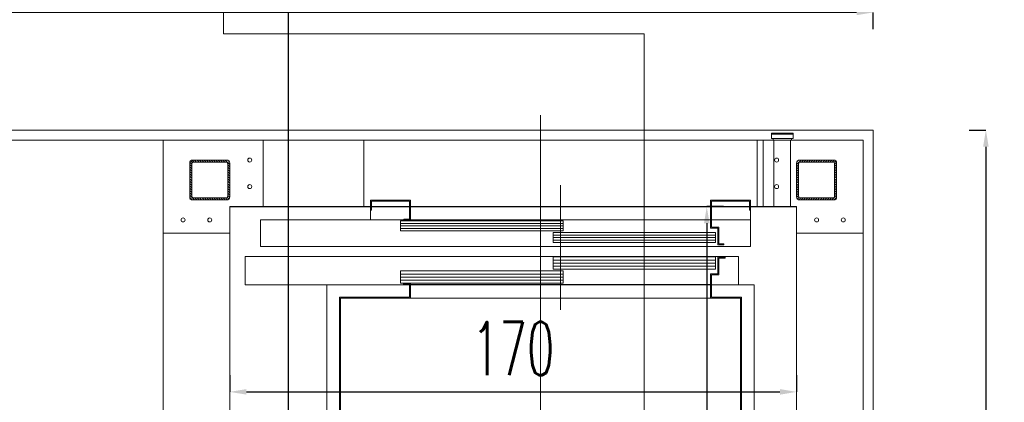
# Model space of a CAD drawing. Header units: millimetres. Extents: x 402 to 79005, y -7782 to 89952.
# Tile 240 of 256: x 26233 to 26528, y 36996 to 37111. Entities that reach past the tile are written whole.
import ezdxf
from ezdxf import colors
from ezdxf.entities.mleader import LeaderData, LeaderLine
from ezdxf.math import Vec2, Vec3

# ---------------------------------------------------------------- set-up
doc = ezdxf.new("R2010")
doc.units = ezdxf.units.MM
doc.header["$LTSCALE"] = 10
doc.linetypes.add('ACAD_ISO04W100', pattern=[30, 24, -3, 0, -3])
doc.layers.get('0').update_dxf_attribs({"lineweight": 0})
doc.layers.get('Defpoints').update_dxf_attribs({"color": 253})
for name, color, linetype, lineweight in [('0_A_DŹWIG OSOBOWY', 5, 'Continuous', 0), ('0_A_PRZEKRÓJ', 5, 'Continuous', 0), ('0_A_WYMIAROWANIE', 1, 'Continuous', 5), ('0_OPISY', 1, 'Continuous', 0), ('0_SZKLANA ELEWACJA SZYBU WINDOWEGO', 132, 'Continuous', 0), ('0_wymiarowanie', 1, 'Continuous', 0), ('A_SZYB WINDOWY', 7, 'Continuous', 0), ('AS_Belki', 145, 'Continuous', 0), ('AS_Blachy', 30, 'Continuous', 0), ('WIDOKI', 7, 'Continuous', 13)]:
    doc.layers.add(name, color=color, linetype=linetype, lineweight=lineweight)
doc.styles.add('SIMPLEXD', font='simplex.shx', dxfattribs={"width": 0.6})
doc.styles.get("Standard").update_dxf_attribs({"font": 'arial.ttf'})
doc.dimstyles.new('1-100', dxfattribs={"dimtxt": 16, "dimasz": 5, "dimexe": 0, "dimexo": 0, "dimgap": 5, "dimtad": 1, "dimdec": 1, "dimtxsty": 'SIMPLEXD', "dimcen": 5, "dimclrt": 256, "dimadec": 0, "dimazin": 0, "dimtfac": 1, "dimtdec": 0, "dimtix": 1, "dimtmove": 1, "dimatfit": 3, "dimldrblk": 'LP', "dimfxl": 0, "dimarcsym": 0})

# ---------------------------------------------------------------- blocks, each defined once
blk = doc.blocks.new('*D3720')
at = {"layer": '0_A_WYMIAROWANIE', "color": 0, "lineweight": -2}
for p, q in [((26572.52, 37520.12), (26567.52, 37520.12)), ((26567.52, 37515.12), (26567.52, 36755.12)), ((26562.52, 36750.12), (26567.52, 36750.12))]:
    blk.add_line(p, q, dxfattribs=at)
at = {"layer": '0_A_WYMIAROWANIE', "color": 0, "lineweight": 9}
for points in [[(26568.35, 37515.12), (26566.69, 37515.12), (26567.52, 37520.12)], [(26566.69, 36755.12), (26568.35, 36755.12), (26567.52, 36750.12)]]:
    blk.add_solid(points, dxfattribs=at)
at = {"layer": 'Defpoints', "color": 0, "lineweight": 9}
for p in [(26592.65, 37520.12), (26092.65, 36750.12), (26567.52, 36750.12)]:
    blk.add_point(p, dxfattribs=at)
at = {"layer": '0_A_WYMIAROWANIE', "insert": (26554.52, 37135.12), "char_height": 16, "attachment_point": 5, "rotation": 90, "style": 'SIMPLEXD'}
blk.add_mtext('770', dxfattribs=at)
blk = doc.blocks.new('LP')
for p, q in [((0, 1), (0, 0)), ((0, 0), (-1, 0)), ((0, -1), (0, 0)), ((0, 0), (1, 0))]:
    blk.add_line(p, q)
at = {"const_width": 0.2}
blk.add_lwpolyline([(0.707, 0.707), (-0.707, -0.707)], dxfattribs=at)
blk = doc.blocks.new('*D3728')
at = {"layer": '0_A_WYMIAROWANIE', "color": 0, "lineweight": -2}
for p, q in [((26308.45, 37135.62), (26313.45, 37135.62)), ((26313.45, 37130.62), (26313.45, 36759.62)), ((26308.45, 36754.62), (26313.45, 36754.62))]:
    blk.add_line(p, q, dxfattribs=at)
at = {"layer": '0_A_WYMIAROWANIE', "color": 0, "lineweight": 9}
for points in [[(26314.29, 37130.62), (26312.62, 37130.62), (26313.45, 37135.62)], [(26312.62, 36759.62), (26314.29, 36759.62), (26313.45, 36754.62)]]:
    blk.add_solid(points, dxfattribs=at)
at = {"layer": 'Defpoints', "color": 0, "lineweight": 9}
for p in [(26294.14, 37135.62), (26294.14, 36754.62), (26313.45, 36754.62)]:
    blk.add_point(p, dxfattribs=at)
at = {"layer": '0_A_WYMIAROWANIE', "insert": (26300.45, 36945.12), "char_height": 16, "attachment_point": 5, "rotation": 90, "style": 'SIMPLEXD'}
blk.add_mtext('381', dxfattribs=at)
blk = doc.blocks.new('*D3731')
at = {"layer": '0_A_WYMIAROWANIE', "color": 0, "lineweight": -2}
for p, q in [((26233.12, 37597.62), (26228.12, 37597.62)), ((26228.12, 37592.62), (26228.12, 36759.62)), ((26233.12, 36754.62), (26228.12, 36754.62))]:
    blk.add_line(p, q, dxfattribs=at)
at = {"layer": '0_A_WYMIAROWANIE', "color": 0, "lineweight": 9}
for points in [[(26228.95, 37592.62), (26227.29, 37592.62), (26228.12, 37597.62)], [(26227.29, 36759.62), (26228.95, 36759.62), (26228.12, 36754.62)]]:
    blk.add_solid(points, dxfattribs=at)
at = {"layer": 'Defpoints', "color": 0, "lineweight": 9}
for p in [(26235.65, 37597.62), (26228.12, 36754.62), (26279.21, 36754.62)]:
    blk.add_point(p, dxfattribs=at)
at = {"layer": '0_A_WYMIAROWANIE', "insert": (26215.12, 37176.12), "char_height": 16, "attachment_point": 5, "rotation": 90, "style": 'SIMPLEXD'}
blk.add_mtext('843', dxfattribs=at)
blk = doc.blocks.new('zw$BBA8')
for p, q in [((630.1, 106.1), (630.1, 3306.1)), ((1387.6, 3252.1), (1322.6, 3252.1)), ((1322.6, 3252.1), (1322.6, 3249.1)), ((1387.6, 3249.1), (1322.6, 3249.1)), ((1322.6, 3249.1), (1322.6, 3236.1)), ((1322.6, 3249.1), (1387.6, 3249.1)), ((1387.6, 3249.1), (1387.6, 3252.1)), ((1387.6, 3236.1), (1387.6, 3249.1)), ((-301.9, 3231.1), (-501.9, 3231.1)), ((-501.9, 3231.1), (-501.9, 181.1)), ((100.1, 3231.1), (-301.9, 3231.1)), ((100.1, 3031.1), (100.1, 3231.1)), ((1280.1, 3231.1), (100.1, 3231.1)), ((100.1, 3231.1), (100.1, 3111.1)), ((1330.1, 3231.1), (1280.1, 3231.1)), ((1280.1, 3231.1), (1280.1, 3031.1)), ((1280.1, 3111.1), (1280.1, 3231.1)), ((1322.6, 3236.1), (1387.6, 3236.1)), ((1382.6, 3236.1), (1327.6, 3236.1)), ((1327.6, 3236.1), (1327.6, 3231.1)), ((1327.6, 3231.1), (1382.6, 3231.1)), ((1380.1, 3231.1), (1330.1, 3231.1)), ((1330.1, 3031.1), (1330.1, 3231.1)), ((1398.1, 3231.1), (1380.1, 3231.1)), ((1380.1, 3231.1), (1380.1, 3031.1)), ((1382.6, 3231.1), (1382.6, 3236.1)), ((1598.1, 3231.1), (1398.1, 3231.1)), ((1598.1, 181.1), (1598.1, 3231.1)), ((100.1, 3111.1), (100.1, 3031.1)), ((1280.1, 3031.1), (1280.1, 3111.1)), ((690.1, 2721.1), (690.1, 3096.1)), ((120.1, 3051.1), (120.1, 3021.1)), ((240.1, 3051.1), (120.1, 3051.1)), ((123.1, 3021.1), (123.1, 3048.1)), ((123.1, 3048.1), (237.1, 3048.1)), ((237.1, 3048.1), (237.1, 2994.1)), ((240.1, 2991.1), (240.1, 3051.1)), ((1140.1, 3051.1), (1140.1, 2966.1)), ((1260.1, 3051.1), (1140.1, 3051.1)), ((1143.1, 2969.1), (1143.1, 3048.1)), ((1143.1, 3048.1), (1257.1, 3048.1)), ((1257.1, 3048.1), (1257.1, 3021.1)), ((1260.1, 3021.1), (1260.1, 3051.1)), ((-301.9, 3031.1), (-301.9, 2421.1)), ((-301.9, 3031.1), (100.1, 3031.1)), ((-301.9, 381.1), (-301.9, 3031.1)), ((100.1, 3031.1), (120.1, 3031.1)), ((120.1, 3021.1), (123.1, 3021.1)), ((120.1, 3021.1), (120.1, 2991.1)), ((123.1, 3031.1), (237.1, 3031.1)), ((240.1, 3031.1), (1140.1, 3031.1)), ((1143.1, 3031.1), (1257.1, 3031.1)), ((1257.1, 3021.1), (1260.1, 3021.1)), ((1260.1, 3031.1), (1280.1, 3031.1)), ((1260.1, 2991.1), (1260.1, 3021.1)), ((1280.1, 3031.1), (1330.1, 3031.1)), ((1330.1, 3031.1), (1380.1, 3031.1)), ((1380.1, 3031.1), (1398.1, 3031.1)), ((1398.1, 2106.1), (1398.1, 3031.1)), ((1398.1, 3031.1), (1398.1, 381.1)), ((1140.1, 2991.1), (-209.9, 2991.1)), ((-209.9, 2991.1), (-209.9, 2911.1)), ((120.1, 2991.1), (220.1, 2991.1)), ((697.5, 2988.1), (210.1, 2988.1)), ((210.1, 2988.1), (210.1, 2958.1)), ((237.1, 2994.1), (220.1, 2994.1)), ((220.1, 2994.1), (220.1, 2991.1)), ((220.1, 2991.1), (240.1, 2991.1)), ((240.1, 2991.1), (1140.1, 2991.1)), ((697.5, 2958.1), (697.5, 2988.1)), ((1260.1, 2991.1), (1143.1, 2991.1)), ((1143.1, 2991.1), (1260.1, 2991.1)), ((1260.1, 2911.1), (1260.1, 2991.1)), ((697.6, 2980.6), (210.1, 2980.6)), ((697.6, 2973.1), (210.1, 2973.1)), ((697.6, 2965.6), (210.1, 2965.6)), ((210.1, 2958.1), (697.5, 2958.1)), ((1155, 2953.1), (667.6, 2953.1)), ((667.6, 2953.1), (667.6, 2923.1)), ((1140.1, 2966.1), (1162.1, 2966.1)), ((1165.1, 2969.1), (1143.1, 2969.1)), ((1155, 2923.1), (1155, 2953.1)), ((1162.1, 2966.1), (1162.1, 2916.1)), ((1165.1, 2919.1), (1165.1, 2969.1)), ((1155.1, 2945.6), (667.6, 2945.6)), ((1155.1, 2938.1), (667.6, 2938.1)), ((1155.1, 2930.6), (667.6, 2930.6)), ((-209.9, 2911.1), (1260.1, 2911.1)), ((667.6, 2923.1), (1155, 2923.1)), ((1162.1, 2916.1), (1180.1, 2916.1)), ((1180.1, 2919.1), (1165.1, 2919.1)), ((1180.1, 2916.1), (1180.1, 2919.1)), ((1223.6, 2881.1), (-255.9, 2881.1)), ((-255.9, 2881.1), (-255.9, 2796.1)), ((1155, 2880.1), (667.6, 2880.1)), ((667.6, 2880.1), (667.6, 2843.1)), ((1155.1, 2870.9), (667.6, 2870.9)), ((1155, 2843.1), (1155, 2880.1)), ((1183.6, 2879.1), (1162.1, 2879.1)), ((1162.1, 2879.1), (1162.1, 2829.1)), ((1165.1, 2876.1), (1183.6, 2876.1)), ((1165.1, 2826.1), (1165.1, 2876.1)), ((1183.6, 2876.1), (1183.6, 2879.1)), ((1223.6, 2796.1), (1223.6, 2881.1)), ((697.5, 2838.1), (210.1, 2838.1)), ((210.1, 2838.1), (210.1, 2801.1)), ((1155.1, 2861.6), (667.6, 2861.6)), ((1155.1, 2852.4), (667.6, 2852.4)), ((667.6, 2843.1), (1155, 2843.1)), ((697.5, 2801.1), (697.5, 2838.1)), ((697.6, 2828.9), (210.1, 2828.9)), ((697.6, 2819.6), (210.1, 2819.6)), ((697.6, 2810.4), (210.1, 2810.4)), ((1162.1, 2829.1), (1140.1, 2829.1)), ((1140.1, 2829.1), (1140.1, 2756.1)), ((1143.1, 2826.1), (1165.1, 2826.1)), ((1143.1, 2759.1), (1143.1, 2826.1)), ((-255.9, 2796.1), (218.6, 2796.1)), ((-10.9, 2796.1), (-10.9, 616.1)), ((1271.1, 2796.1), (-10.9, 2796.1)), ((-10.9, 2796.1), (-10.9, 616.1)), ((1271.1, 2796.1), (-10.9, 2796.1)), ((-10.9, 2796.1), (-10.9, 616.1)), ((1271.1, 2796.1), (-10.9, 2796.1)), ((-10.9, 2796.1), (-10.9, 616.1)), ((1271.1, 2796.1), (-10.9, 2796.1)), ((210.1, 2801.1), (697.5, 2801.1)), ((240.1, 2799.1), (218.6, 2799.1)), ((218.6, 2799.1), (218.6, 2796.1)), ((218.6, 2796.1), (237.1, 2796.1)), ((237.1, 2796.1), (237.1, 2759.1)), ((240.1, 2756.1), (240.1, 2799.1)), ((1140.1, 2797.6), (240.1, 2797.6)), ((1143.1, 2796.1), (1223.6, 2796.1)), ((1271.1, 616.1), (1271.1, 2796.1)), ((1271.1, 616.1), (1271.1, 2796.1)), ((1271.1, 616.1), (1271.1, 2796.1)), ((1271.1, 616.1), (1271.1, 2796.1)), ((27.1, 2759.1), (27.1, 1836.1)), ((237.1, 2759.1), (27.1, 2759.1)), ((30.1, 1916.1), (30.1, 2756.1)), ((30.1, 2756.1), (240.1, 2756.1)), ((30.1, 2756.1), (30.1, 1916.1)), ((1230.1, 2756.1), (30.1, 2756.1)), ((1140.1, 2756.1), (1230.1, 2756.1)), ((1233.1, 2759.1), (1143.1, 2759.1)), ((1230.1, 2756.1), (1230.1, 2106.1)), ((1230.1, 1916.1), (1230.1, 2756.1)), ((1233.1, 2106.1), (1233.1, 2759.1))]:
    blk.add_line(p, q)
blk = doc.blocks.new('*D3824')
at = {"layer": '0_A_WYMIAROWANIE', "color": 0, "lineweight": -2}
for p, q in [((26208.95, 37107.94), (26208.95, 37112.94)), ((26483.95, 37112.94), (26213.95, 37112.94)), ((26488.95, 37107.94), (26488.95, 37112.94))]:
    blk.add_line(p, q, dxfattribs=at)
at = {"layer": '0_A_WYMIAROWANIE', "color": 0, "lineweight": 9}
for points in [[(26213.95, 37113.78), (26213.95, 37112.11), (26208.95, 37112.94)], [(26483.95, 37112.11), (26483.95, 37113.78), (26488.95, 37112.94)]]:
    blk.add_solid(points, dxfattribs=at)
at = {"layer": 'Defpoints', "color": 0, "lineweight": 9}
for p in [(26208.95, 37112.94), (26208.95, 37067.77), (26488.95, 37067.77)]:
    blk.add_point(p, dxfattribs=at)
at = {"layer": '0_A_WYMIAROWANIE', "insert": (26348.95, 37125.94), "char_height": 16, "attachment_point": 5, "style": 'SIMPLEXD'}
blk.add_mtext('280', dxfattribs=at)
blk = doc.blocks.new('*D3956')
at = {"layer": '0_wymiarowanie', "color": 0, "lineweight": -2}
for p, q in [((26295.95, 37004.09), (26295.95, 36999.09)), ((26465.95, 37004.09), (26465.95, 36999.09)), ((26300.95, 36999.09), (26460.95, 36999.09))]:
    blk.add_line(p, q, dxfattribs=at)
at = {"layer": '0_wymiarowanie', "color": 0, "lineweight": 9}
for points in [[(26300.95, 36999.93), (26300.95, 36998.26), (26295.95, 36999.09)], [(26460.95, 36998.26), (26460.95, 36999.93), (26465.95, 36999.09)]]:
    blk.add_solid(points, dxfattribs=at)
at = {"layer": 'Defpoints', "color": 0, "lineweight": 9}
for p in [(26295.95, 37027.13), (26465.95, 37027.13), (26465.95, 36999.09)]:
    blk.add_point(p, dxfattribs=at)
at = {"layer": '0_wymiarowanie', "insert": (26380.95, 37012.09), "char_height": 16, "attachment_point": 5, "style": 'SIMPLEXD'}
blk.add_mtext('170', dxfattribs=at)
blk = doc.blocks.new('*D3957')
at = {"layer": '0_wymiarowanie', "color": 0, "lineweight": -2}
for p, q in [((26444.01, 37054.66), (26439.01, 37054.66)), ((26439.01, 37049.66), (26439.01, 36794.66)), ((26444.01, 36789.66), (26439.01, 36789.66))]:
    blk.add_line(p, q, dxfattribs=at)
at = {"layer": '0_wymiarowanie', "color": 0, "lineweight": 9}
for points in [[(26439.85, 37049.66), (26438.18, 37049.66), (26439.01, 37054.66)], [(26438.18, 36794.66), (26439.85, 36794.66), (26439.01, 36789.66)]]:
    blk.add_solid(points, dxfattribs=at)
at = {"layer": 'Defpoints', "color": 0, "lineweight": 9}
for p in [(26453.11, 37054.66), (26439.01, 36789.66), (26447.08, 36789.66)]:
    blk.add_point(p, dxfattribs=at)
at = {"layer": '0_wymiarowanie', "insert": (26426.01, 36922.16), "char_height": 16, "attachment_point": 5, "rotation": 90, "style": 'SIMPLEXD'}
blk.add_mtext('265', dxfattribs=at)
blk = doc.blocks.new('*D4047')
at = {"layer": '0_A_WYMIAROWANIE', "color": 0, "lineweight": -2}
for p, q in [((26517.71, 37077.66), (26522.71, 37077.66)), ((26522.71, 37072.66), (26522.71, 36755.12)), ((26517.71, 36750.12), (26522.71, 36750.12))]:
    blk.add_line(p, q, dxfattribs=at)
at = {"layer": '0_A_WYMIAROWANIE', "color": 0, "lineweight": 9}
for points in [[(26523.54, 37072.66), (26521.88, 37072.66), (26522.71, 37077.66)], [(26521.88, 36755.12), (26523.54, 36755.12), (26522.71, 36750.12)]]:
    blk.add_solid(points, dxfattribs=at)
at = {"layer": 'Defpoints', "color": 0, "lineweight": 9}
for p in [(26488.95, 37077.66), (26488.95, 36750.12), (26522.71, 36750.12)]:
    blk.add_point(p, dxfattribs=at)
at = {"layer": '0_A_WYMIAROWANIE', "insert": (26508.19, 36913.89), "char_height": 16, "attachment_point": 5, "rotation": 90, "style": 'SIMPLEXD'}
blk.add_mtext('327,5', dxfattribs=at)

msp = doc.modelspace()

# ---------------------------------------------------------------- hatches: boundary and pattern name
at = {"layer": 'AS_Belki'}
h = msp.add_hatch(dxfattribs=at)
h.set_pattern_fill('HYPECUTREGION', color=10, scale=0.5, angle=270, style=0, pattern_type=2)
h.set_pattern_definition([(315, (26323.57455, 36846.65965), (0.3535534, 0.3535534), [])])
h.paths.add_polyline_path([(26295.953, 37057.56), (26295.953, 37067.76, 0.4142136), (26295.053, 37068.66), (26284.853, 37068.66, 0.4142136), (26283.953, 37067.76), (26283.953, 37057.56, 0.4142136), (26284.853, 37056.66), (26295.053, 37056.66, 0.4142136)], flags=0)
h.paths.add_polyline_path([(26295.353, 37067.46), (26295.353, 37057.86, -0.4142136), (26294.753, 37057.26), (26285.153, 37057.26, -0.4142136), (26284.553, 37057.86), (26284.553, 37067.46, -0.4142136), (26285.153, 37068.06), (26294.753, 37068.06, -0.4142136)], flags=0)
h = msp.add_hatch(dxfattribs=at)
h.set_pattern_fill('HYPECUTREGION', color=10, scale=0.5, angle=270, style=0, pattern_type=2)
h.set_pattern_definition([(225, (26438.3318, 36846.65965), (-0.3535534, 0.3535534), [])])
h.paths.add_polyline_path([(26465.953, 37057.56), (26465.953, 37067.76, -0.4142136), (26466.853, 37068.66), (26477.053, 37068.66, -0.4142136), (26477.953, 37067.76), (26477.953, 37057.56, -0.4142136), (26477.053, 37056.66), (26466.853, 37056.66, -0.4142136)], flags=0)
h.paths.add_polyline_path([(26466.553, 37067.46), (26466.553, 37057.86, 0.4142136), (26467.153, 37057.26), (26476.753, 37057.26, 0.4142136), (26477.353, 37057.86), (26477.353, 37067.46, 0.4142136), (26476.753, 37068.06), (26467.153, 37068.06, 0.4142136)], flags=0)

# ---------------------------------------------------------------- linework, layer by layer
at = {"layer": '0_A_DŹWIG OSOBOWY', "lineweight": 0}
for points in [[(26275.953, 37074.66), (26485.953, 37074.66), (26485.953, 36769.66), (26275.953, 36769.66)], [(26295.953, 36789.66), (26465.953, 36789.66), (26465.953, 37054.66), (26295.953, 37054.66)]]:
    msp.add_lwpolyline(points, close=True, dxfattribs=at)
at = {"layer": '0_A_PRZEKRÓJ', "linetype": 'ACAD_ISO04W100', "lineweight": 9}
msp.add_lwpolyline([(26294.097, 37637.615), (26294.097, 37106.518), (26420.243, 37106.518), (26420.243, 36358.249)], dxfattribs=at)
at = {"layer": '0_A_WYMIAROWANIE', "lineweight": 9}
msp.add_lwpolyline([(26208.953, 37077.66), (26488.953, 37077.66), (26488.953, 36766.66), (26208.953, 36766.66)], close=True, dxfattribs=at)
at = {"layer": '0_SZKLANA ELEWACJA SZYBU WINDOWEGO'}
for points in [[(26208.953, 37077.66), (26488.953, 37077.66), (26488.953, 36766.66), (26208.953, 36766.66)], [(26211.953, 37074.66), (26485.953, 37074.66), (26485.953, 36769.66), (26211.953, 36769.66)]]:
    msp.add_lwpolyline(points, close=True, dxfattribs=at)
at = {"layer": 'AS_Belki', "linetype": 'Continuous', "ltscale": 0.25}
for p, q in [((26283.953, 37067.76), (26283.953, 37057.56)), ((26284.553, 37057.86), (26284.553, 37067.46)), ((26295.053, 37068.66), (26284.853, 37068.66)), ((26285.153, 37068.06), (26294.753, 37068.06)), ((26295.353, 37067.46), (26295.353, 37057.86)), ((26295.953, 37067.76), (26295.953, 37057.56)), ((26465.953, 37067.76), (26465.953, 37057.56)), ((26466.553, 37067.46), (26466.553, 37057.86)), ((26466.853, 37068.66), (26477.053, 37068.66)), ((26476.753, 37068.06), (26467.153, 37068.06)), ((26477.353, 37057.86), (26477.353, 37067.46)), ((26477.953, 37067.76), (26477.953, 37057.56)), ((26284.853, 37056.66), (26295.053, 37056.66)), ((26294.753, 37057.26), (26285.153, 37057.26)), ((26477.053, 37056.66), (26466.853, 37056.66)), ((26467.153, 37057.26), (26476.753, 37057.26))]:
    msp.add_line(p, q, dxfattribs=at)
at = {"layer": 'AS_Belki', "color": 10, "linetype": 'ACAD_ISO04W100', "ltscale": 0.25}
for p, q in [((26283.953, 37056.66), (26283.953, 37056.66)), ((26477.953, 37056.66), (26477.953, 37056.66))]:
    msp.add_line(p, q, dxfattribs=at)
at = {"layer": 'AS_Belki', "linetype": 'Continuous', "ltscale": 0.25}
for centre, start, end in [((26284.853, 37067.76), 90, 180), ((26295.053, 37067.76), 0, 90), ((26466.853, 37067.76), 90, 180), ((26477.053, 37067.76), 0, 90), ((26284.853, 37057.56), 180, 270), ((26295.053, 37057.56), 270, 0), ((26466.853, 37057.56), 180, 270), ((26477.053, 37057.56), 270, 0)]:
    msp.add_arc(centre, 0.9, start, end, dxfattribs=at)
at = {"layer": 'AS_Belki', "linetype": 'Continuous', "ltscale": 0.25, "extrusion": (-1.5136e-13, 6.27875e-14, -1)}
msp.add_arc((-26285.153, 37067.46, 0), 0.6, 0, 90, dxfattribs=at)
at = {"layer": 'AS_Belki', "linetype": 'Continuous', "ltscale": 0.25, "extrusion": (1.76696e-13, 3.78956e-14, -1)}
msp.add_arc((-26294.753, 37067.46, 0), 0.6, 90, 180, dxfattribs=at)
at = {"layer": 'AS_Belki', "linetype": 'Continuous', "ltscale": 0.25, "extrusion": (-1.76696e-13, 3.78956e-14, -1)}
msp.add_arc((-26467.153, 37067.46, 0), 0.6, 0, 90, dxfattribs=at)
at = {"layer": 'AS_Belki', "linetype": 'Continuous', "ltscale": 0.25, "extrusion": (1.5136e-13, 6.27875e-14, -1)}
msp.add_arc((-26476.753, 37067.46, 0), 0.6, 90, 180, dxfattribs=at)
at = {"layer": 'AS_Belki', "linetype": 'Continuous', "ltscale": 0.25, "extrusion": (-1.5136e-13, -6.27875e-14, -1)}
msp.add_arc((-26285.153, 37057.86, 0), 0.6, 270, 0, dxfattribs=at)
at = {"layer": 'AS_Belki', "linetype": 'Continuous', "ltscale": 0.25, "extrusion": (6.30096e-14, -1.51582e-13, -1)}
msp.add_arc((-26294.753, 37057.86, 0), 0.6, 180, 270, dxfattribs=at)
at = {"layer": 'AS_Belki', "linetype": 'Continuous', "ltscale": 0.25, "extrusion": (-6.30096e-14, -1.51582e-13, -1)}
msp.add_arc((-26467.153, 37057.86, 0), 0.6, 270, 0, dxfattribs=at)
at = {"layer": 'AS_Belki', "linetype": 'Continuous', "ltscale": 0.25, "extrusion": (1.5136e-13, -6.27875e-14, -1)}
msp.add_arc((-26476.753, 37057.86, 0), 0.6, 180, 270, dxfattribs=at)
at = {"layer": 'AS_Blachy', "linetype": 'Continuous', "ltscale": 0.25}
for p, q in [((26305.953, 37054.66), (26305.953, 37074.66)), ((26455.953, 37054.66), (26455.953, 37074.66)), ((26275.953, 37046.66), (26295.953, 37046.66)), ((26485.953, 37046.66), (26465.953, 37046.66))]:
    msp.add_line(p, q, dxfattribs=at)
at = {"layer": 'WIDOKI'}
for centre in [(26301.953, 37068.66), (26459.953, 37068.66), (26301.953, 37060.66), (26459.953, 37060.66), (26281.953, 37050.66), (26289.953, 37050.66), (26471.953, 37050.66), (26479.953, 37050.66)]:
    msp.add_circle(centre, 0.6, dxfattribs=at)

# ---------------------------------------------------------------- block references
at = {"layer": 'A_SZYB WINDOWY', "xscale": 0.09999999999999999, "yscale": 0.09999999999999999, "zscale": 0.09999999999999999}
msp.add_blockref('zw$BBA8', (26326.147, 36751.549), dxfattribs=at)

# ---------------------------------------------------------------- dimensions: what is measured, and where the dimension line sits
at = {"layer": '0_A_WYMIAROWANIE', "color": 1}
for base, p1, p2, picture, middle in [((26228.119, 36754.619), (26235.655, 37597.619), (26279.211, 36754.619), '*D3731', (26215.119, 37176.119)), ((26567.521, 36750.119), (26592.653, 37520.119), (26092.653, 36750.119), '*D3720', (26554.521, 37135.119)), ((26313.454, 36754.619), (26294.136, 37135.619), (26294.136, 36754.619), '*D3728', (26300.454, 36945.119)), ((26522.709, 36750.119), (26488.953, 37077.66), (26488.953, 36750.119), '*D4047', (26508.185, 36913.889))]:
    dim = msp.add_linear_dim(base=base, p1=p1, p2=p2, angle=90, dimstyle='1-100', dxfattribs=at)
    dim.commit()
    dim.dimension.update_dxf_attribs({"geometry": picture, "text_midpoint": middle})
dim = msp.add_linear_dim(base=(26208.953, 37112.945), p1=(26488.953, 37067.775), p2=(26208.953, 37067.775), dimstyle='1-100', dxfattribs=at)
dim.commit()
dim.dimension.update_dxf_attribs({"geometry": '*D3824', "text_midpoint": (26348.953, 37125.945)})
at = {"layer": '0_wymiarowanie'}
dim = msp.add_linear_dim(base=(26439.012, 36789.66), p1=(26453.109, 37054.66), p2=(26447.077, 36789.66), angle=90, dimstyle='1-100', dxfattribs=at)
dim.commit()
dim.dimension.update_dxf_attribs({"geometry": '*D3957', "text_midpoint": (26426.012, 36922.16)})
dim = msp.add_linear_dim(base=(26465.953, 36999.093), p1=(26295.953, 37027.132), p2=(26465.953, 37027.132), dimstyle='1-100', dxfattribs=at)
dim.commit()
dim.dimension.update_dxf_attribs({"geometry": '*D3956', "text_midpoint": (26380.953, 37012.093)})

# ---------------------------------------------------------------- leaders
at = {"layer": '0_OPISY', "color": 5, "lineweight": 0}
ml = msp.add_multileader_mtext('Standard', dxfattribs=at)
ml.set_content('Projektowany kanał \\Pklimatyzacyjno-wentylacyjny \\Pz obudową \\Pz płyt elewacyjnych w kolorze szarym   \\P30x110 cm', color=5)
ml.set_leader_properties()
ml.build(insert=Vec2(0, 0))
ml.multileader.update_dxf_attribs({"dogleg_length": 0.36, "arrow_head_size": 10})
ctx = ml.context
ctx.base_point, ctx.char_height, ctx.arrow_head_size, ctx.landing_gap_size, ctx.plane_origin = Vec3(25927.15, 37064.6), 10, 10, 0.09, Vec3(25818.375, 37100.08)
ctx.text_align_type = 2
notes = []
notes.append((ctx, [(0, (1, 1, 0), (26157.868, 37064.6), (-1, 0), 0.36, [(0, [(26233.953, 36962.3)], 0, [])])]))
ctx.mtext.insert, ctx.mtext.alignment, ctx.mtext.flow_direction = Vec3(26157.418, 37069.688), 3, 5
for ctx, leaders in notes:
    for number, flags, end, landing, length, lines in leaders:
        leader = LeaderData()
        leader.index, (leader.has_last_leader_line, leader.has_dogleg_vector, leader.attachment_direction) = number, flags
        leader.last_leader_point, leader.dogleg_vector, leader.dogleg_length = Vec3(end), Vec3(landing), length
        for number, points, colour, breaks in lines:
            line = LeaderLine()
            line.index, line.vertices, line.color, line.breaks = number, Vec3.list(points), colors.encode_raw_color(colour), breaks
            leader.lines.append(line)
        ctx.leaders.append(leader)

doc.saveas('drawing.dxf')
